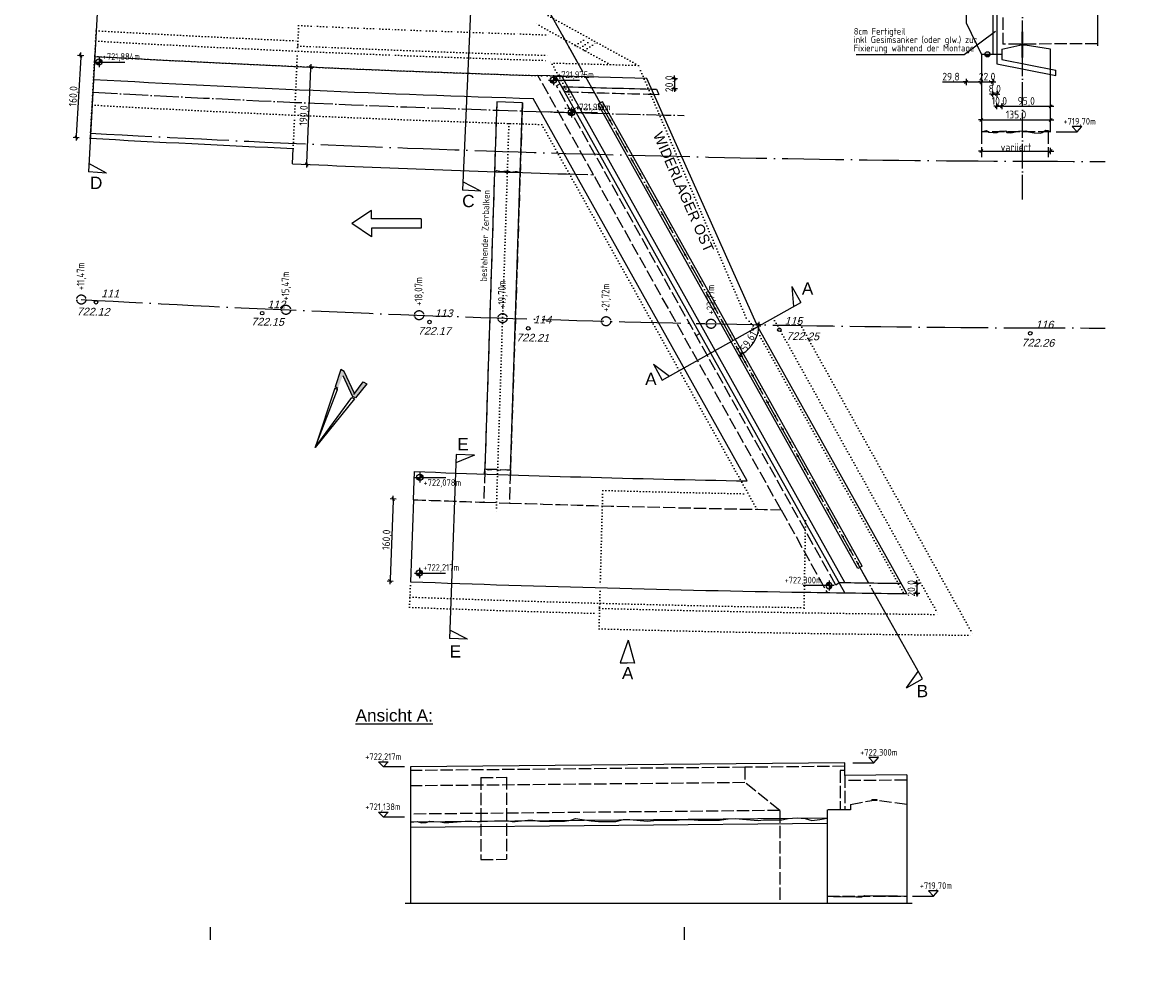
# Model space of a CAD drawing. Header units: millimetres. Extents: x -22426 to 17233, y -11107 to 42030.
# Tile 13 of 23: x 6000 to 8161, y -2439 to -562. Entities that reach past the tile are written whole.
import ezdxf
from ezdxf.enums import TextEntityAlignment as Align

# ---------------------------------------------------------------- set-up
doc = ezdxf.new("R2010")
doc.units = ezdxf.units.MM
for name, pattern in [('ACAD_ISO02W100', [15, 12, -3]), ('ACAD_ISO04W100', [30, 24, -3, 0, -3]), ('ACAD_ISO07W100', [3, 0, -3])]:
    doc.linetypes.add(name, pattern=pattern)
for name, color, linetype in [('B_Nat-B', 2, 'Continuous'), ('B_Nat-H', 2, 'Continuous'), ('B_Nat-V', 2, 'Continuous'), ('Bemassung', 7, 'Continuous'), ('Blattrand innen', 7, 'Continuous'), ('RAND', 23, 'Continuous'), ('Schalung', 23, 'Continuous'), ('Vermessung', 1, 'Continuous')]:
    doc.layers.add(name, color=color, linetype=linetype)
doc.styles.add('ARIAL', font='arial.ttf')
doc.styles.add('F0', font='txt')
doc.styles.add('isocp2', font='isocp2.shx')
doc.styles.add('NORM', font='arial.ttf', dxfattribs={"oblique": 15})
doc.styles.add('R0', font='txt', dxfattribs={"oblique": 15.0003})
doc.styles.add('SCHILD_FETT', font='arial.ttf')
doc.dimstyles.new('Benutzer6-50', dxfattribs={"dimtxt": 15, "dimasz": 3, "dimexe": 60, "dimexo": 80, "dimgap": 0.04, "dimtad": 1, "dimdec": 1, "dimzin": 1, "dimtxsty": 'isocp2', "dimblk": 'PFEILSPITZEN', "dimcen": 0.05, "dimse1": 1, "dimse2": 1, "dimclrd": 1, "dimclre": 1, "dimazin": 0, "dimtfac": 1, "dimtdec": 1, "dimtix": 1, "dimtmove": 1, "dimatfit": 2, "dimfxl": 1, "dimarcsym": 0})

# ---------------------------------------------------------------- blocks, each defined once
blk = doc.blocks.new('PFEILSPITZEN')
at = {"color": 0}
for p, q in [((-1, -1), (1, 1)), ((-1, 0), (2, 0)), ((0, -2), (0, 2))]:
    blk.add_line(p, q, dxfattribs=at)
blk = doc.blocks.new('*D8')
at = {"layer": 'Bemassung', "color": 1, "lineweight": -2}
blk.add_line((6113.9, -629.8), (6105.3, -783.5), dxfattribs=at)
at = {"layer": 'Defpoints', "color": 0}
for p in [(6141.4, -628.3), (6105.1, -786.5), (6132.5, -788)]:
    blk.add_point(p, dxfattribs=at)
at = {"layer": 'Bemassung', "color": 1, "lineweight": -2, "xscale": 3, "yscale": 3, "zscale": 3}
for p, rotation in [((6114, -626.8), 86.81685358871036), ((6105.1, -786.5), 266.8168535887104)]:
    blk.add_blockref('PFEILSPITZEN', p, dxfattribs=dict(at, rotation=rotation))
at = {"layer": 'Bemassung', "color": 0, "insert": (6100.9, -706.2), "char_height": 15, "attachment_point": 5, "rotation": 86.8169, "style": 'isocp2'}
blk.add_mtext('160,0', dxfattribs=at)
blk = doc.blocks.new('*D21')
at = {"color": 1, "lineweight": -2}
blk.add_arc((7369.1, -1150.4), 68.4, 301.7423, 356.3212, dxfattribs=at)
at = {"layer": 'Defpoints', "color": 0}
for p in [(7054, -587.3), (7369.1, -1150.4), (7395, -1150.9), (7420.8, -1195.2), (7680.7, -1707.3)]:
    blk.add_point(p, dxfattribs=at)
at = {"color": 1, "lineweight": -2, "xscale": 3, "yscale": 3, "zscale": 3}
for p, rotation in [((7437.5, -1151.8), 87.5780686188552), ((7402.5, -1210.1), 210.4854167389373)]:
    blk.add_blockref('PFEILSPITZEN', p, dxfattribs=dict(at, rotation=rotation))
at = {"color": 0, "insert": (7420.3, -1181.1), "char_height": 15, "attachment_point": 5, "rotation": 59.0317, "style": 'isocp2'}
blk.add_mtext('59,61°', dxfattribs=at)
blk = doc.blocks.new('*D23')
at = {"color": 1, "lineweight": -2}
blk.add_line((6723.6, -1494.5), (6717.8, -1648.4), dxfattribs=at)
at = {"layer": 'Defpoints', "color": 0}
for p in [(6763.5, -1492.9), (6717.7, -1651.4), (6757.5, -1652.8)]:
    blk.add_point(p, dxfattribs=at)
at = {"color": 1, "lineweight": -2, "xscale": 3, "yscale": 3, "zscale": 3}
for p, rotation in [((6723.7, -1491.5), 87.86729092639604), ((6717.7, -1651.4), 267.867290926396)]:
    blk.add_blockref('PFEILSPITZEN', p, dxfattribs=dict(at, rotation=rotation))
at = {"color": 0, "insert": (6712, -1571.1), "char_height": 15, "attachment_point": 5, "rotation": 87.8673, "style": 'isocp2'}
blk.add_mtext('160,0', dxfattribs=at)
blk = doc.blocks.new('*D25')
at = {"layer": 'Bemassung', "color": 1, "lineweight": -2}
blk.add_line((6555.1, -836.1, 0), (6563.2, -652.3, 0), dxfattribs=at)
at = {"layer": 'Defpoints', "color": 0}
for p in [(6535.6, -648), (6563.4, -649.3, 0), (6527.2, -837.8)]:
    blk.add_point(p, dxfattribs=at)
at = {"layer": 'Bemassung', "color": 1, "lineweight": -2, "xscale": 3, "yscale": 3, "zscale": 3}
for p, rotation in [((6563.4, -649.3, 0), 87.4534871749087), ((6554.9, -839.1, 0), 267.4534871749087)]:
    blk.add_blockref('PFEILSPITZEN', p, dxfattribs=dict(at, rotation=rotation))
at = {"layer": 'Bemassung', "color": 0, "insert": (6550.5, -743.8, 0), "char_height": 15, "attachment_point": 5, "rotation": 87.4535, "style": 'isocp2'}
blk.add_mtext('190,0', dxfattribs=at)
blk = doc.blocks.new('GDS07')
at = {"color": 0}
blk.add_circle((0, 0), 0.35, dxfattribs=at)
at = {"color": 0, "style": 'R0', "oblique": 15.0003}
blk.add_attdef('BEZ', (1, 1), '', height=2, dxfattribs=at)
at = {"color": 0, "style": 'F0'}
blk.add_attdef('HOEHE', (1, -3), '', height=2, dxfattribs=at)
at = {"color": 0, "flags": 9}
blk.add_attdef('GZ', (1, -7), '', height=2, dxfattribs=at)
blk = doc.blocks.new('hoehenkote')
h = blk.add_hatch(color=0)
h.paths.add_polyline_path([(0, 0), (-10.2, 0, 0.414214), (0, -10.2)])
h.paths.add_polyline_path([(0, 10.2), (0, 0), (10.2, 0, 0.414214)])
at = {"color": 0}
for p, q in [((-16.4, 0), (84.4, 0)), ((0, 16.4), (0, -16.4))]:
    blk.add_line(p, q, dxfattribs=at)
blk.add_circle((0, 0), 10.2, dxfattribs=at)
blk = doc.blocks.new('*D75')
at = {"color": 1, "lineweight": -2}
for p, q in [((7272.7, -668.8), (7272.7, -665.8)), ((7272.7, -671.8), (7272.7, -691.8)), ((7272.7, -694.8), (7272.7, -697.8))]:
    blk.add_line(p, q, dxfattribs=at)
at = {"layer": 'Defpoints', "color": 0}
for p in [(7218.7, -671.8), (7218.2, -691.8), (7272.7, -691.8)]:
    blk.add_point(p, dxfattribs=at)
at = {"color": 1, "lineweight": -2, "xscale": 3, "yscale": 3, "zscale": 3}
for p, rotation in [((7272.7, -671.8), 270), ((7272.7, -691.8), 90)]:
    blk.add_blockref('PFEILSPITZEN', p, dxfattribs=dict(at, rotation=rotation))
at = {"color": 0, "insert": (7264.1, -681.8), "char_height": 15, "attachment_point": 5, "rotation": 90, "style": 'isocp2'}
blk.add_mtext('20,0', dxfattribs=at)
blk = doc.blocks.new('*D76')
at = {"color": 1, "lineweight": -2}
for p, q in [((7745.3, -1652.9), (7745.3, -1649.9)), ((7745.3, -1655.9), (7745.3, -1675.9)), ((7745.3, -1678.9), (7745.3, -1681.9))]:
    blk.add_line(p, q, dxfattribs=at)
at = {"layer": 'Defpoints', "color": 0}
for p in [(7715, -1655.9), (7714.7, -1675.9), (7745.3, -1675.9)]:
    blk.add_point(p, dxfattribs=at)
at = {"color": 1, "lineweight": -2, "xscale": 3, "yscale": 3, "zscale": 3}
for p, rotation in [((7745.3, -1655.9), 270), ((7745.3, -1675.9), 90)]:
    blk.add_blockref('PFEILSPITZEN', p, dxfattribs=dict(at, rotation=rotation))
at = {"color": 0, "insert": (7736.6, -1665.9), "char_height": 15, "attachment_point": 5, "rotation": 90, "style": 'isocp2'}
blk.add_mtext('20,0', dxfattribs=at)
blk = doc.blocks.new('*D77')
at = {"color": 1, "lineweight": -2}
for p, q in [((7868.7, -678.3), (7865.7, -678.3)), ((7871.7, -678.3), (7893.7, -678.3)), ((7896.7, -678.3), (7899.7, -678.3))]:
    blk.add_line(p, q, dxfattribs=at)
at = {"layer": 'Defpoints', "color": 0}
for p in [(7871.7, -624.5), (7893.7, -624.5), (7893.7, -678.3)]:
    blk.add_point(p, dxfattribs=at)
at = {"color": 1, "lineweight": -2, "xscale": 3, "yscale": 3, "zscale": 3}
blk.add_blockref('PFEILSPITZEN', (7871.7, -678.3), dxfattribs=at)
at = {"color": 1, "lineweight": -2, "xscale": 3, "yscale": 3, "zscale": 3, "rotation": 180}
blk.add_blockref('PFEILSPITZEN', (7893.7, -678.3), dxfattribs=at)
at = {"color": 0, "insert": (7882.7, -669.6), "char_height": 15, "attachment_point": 5, "style": 'isocp2'}
blk.add_mtext('22,0', dxfattribs=at)
blk = doc.blocks.new('*D78')
at = {"color": 1, "lineweight": -2}
for p, q in [((7890.7, -701.8), (7887.7, -701.8)), ((7893.7, -701.8), (7901.7, -701.8)), ((7904.7, -701.8), (7907.7, -701.8))]:
    blk.add_line(p, q, dxfattribs=at)
at = {"layer": 'Defpoints', "color": 0}
for p in [(7893.7, -624.5), (7901.7, -624.5), (7901.7, -701.8)]:
    blk.add_point(p, dxfattribs=at)
at = {"color": 1, "lineweight": -2, "xscale": 3, "yscale": 3, "zscale": 3}
blk.add_blockref('PFEILSPITZEN', (7893.7, -701.8), dxfattribs=at)
at = {"color": 1, "lineweight": -2, "xscale": 3, "yscale": 3, "zscale": 3, "rotation": 180}
blk.add_blockref('PFEILSPITZEN', (7901.7, -701.8), dxfattribs=at)
at = {"color": 0, "insert": (7897.7, -693.1), "char_height": 15, "attachment_point": 5, "style": 'isocp2'}
blk.add_mtext('8,0', dxfattribs=at)
blk = doc.blocks.new('*D79')
at = {"color": 1, "lineweight": -2}
for p, q in [((7898.7, -725.6), (7895.7, -725.6)), ((7901.7, -725.6), (7911.7, -725.6)), ((7914.7, -725.6), (7917.7, -725.6))]:
    blk.add_line(p, q, dxfattribs=at)
at = {"layer": 'Defpoints', "color": 0}
for p in [(7901.7, -624.5), (7911.7, -624.5), (7911.7, -725.6)]:
    blk.add_point(p, dxfattribs=at)
at = {"color": 1, "lineweight": -2, "xscale": 3, "yscale": 3, "zscale": 3}
blk.add_blockref('PFEILSPITZEN', (7901.7, -725.6), dxfattribs=at)
at = {"color": 1, "lineweight": -2, "xscale": 3, "yscale": 3, "zscale": 3, "rotation": 180}
blk.add_blockref('PFEILSPITZEN', (7911.7, -725.6), dxfattribs=at)
at = {"color": 0, "insert": (7906.7, -717), "char_height": 15, "attachment_point": 5, "style": 'isocp2'}
blk.add_mtext('10,0', dxfattribs=at)
blk = doc.blocks.new('*D80')
at = {"color": 1, "lineweight": -2}
blk.add_line((7914.7, -725.6), (8003.7, -725.6), dxfattribs=at)
at = {"layer": 'Defpoints', "color": 0}
for p in [(7911.7, -619.5), (8006.7, -614.2), (8006.7, -725.6)]:
    blk.add_point(p, dxfattribs=at)
at = {"color": 1, "lineweight": -2, "xscale": 3, "yscale": 3, "zscale": 3, "rotation": 180}
blk.add_blockref('PFEILSPITZEN', (7911.7, -725.6), dxfattribs=at)
at = {"color": 1, "lineweight": -2, "xscale": 3, "yscale": 3, "zscale": 3}
blk.add_blockref('PFEILSPITZEN', (8006.7, -725.6), dxfattribs=at)
at = {"color": 0, "insert": (7959.2, -717), "char_height": 15, "attachment_point": 5, "style": 'isocp2'}
blk.add_mtext('95,0', dxfattribs=at)
blk = doc.blocks.new('*D81')
at = {"color": 1, "lineweight": -2}
blk.add_line((7874.7, -752.2), (8003.7, -752.2), dxfattribs=at)
at = {"layer": 'Defpoints', "color": 0}
for p in [(7871.7, -624.5), (8006.7, -614.2), (8006.7, -752.2)]:
    blk.add_point(p, dxfattribs=at)
at = {"color": 1, "lineweight": -2, "xscale": 3, "yscale": 3, "zscale": 3, "rotation": 180}
blk.add_blockref('PFEILSPITZEN', (7871.7, -752.2), dxfattribs=at)
at = {"color": 1, "lineweight": -2, "xscale": 3, "yscale": 3, "zscale": 3}
blk.add_blockref('PFEILSPITZEN', (8006.7, -752.2), dxfattribs=at)
at = {"color": 0, "insert": (7939.2, -743.6), "char_height": 15, "attachment_point": 5, "style": 'isocp2'}
blk.add_mtext('135,0', dxfattribs=at)
blk = doc.blocks.new('*D82')
at = {"color": 1, "lineweight": -2}
for p, q in [((7795.9, -678.3), (7841.9, -678.3)), ((7844.9, -678.3), (7868.7, -678.3))]:
    blk.add_line(p, q, dxfattribs=at)
at = {"layer": 'Defpoints', "color": 0}
for p in [(7841.9, -562.6), (7871.7, -624.5), (7871.7, -678.3)]:
    blk.add_point(p, dxfattribs=at)
at = {"color": 1, "lineweight": -2, "xscale": 3, "yscale": 3, "zscale": 3, "rotation": 180}
blk.add_blockref('PFEILSPITZEN', (7841.9, -678.3), dxfattribs=at)
at = {"color": 1, "lineweight": -2, "xscale": 3, "yscale": 3, "zscale": 3}
blk.add_blockref('PFEILSPITZEN', (7871.7, -678.3), dxfattribs=at)
at = {"color": 0, "insert": (7812.3, -669.6), "char_height": 15, "attachment_point": 5, "style": 'isocp2'}
blk.add_mtext('29,8', dxfattribs=at)
blk = doc.blocks.new('*D89')
at = {"color": 1, "lineweight": -2}
blk.add_line((7874.7, -813), (8003.7, -813), dxfattribs=at)
at = {"layer": 'Defpoints', "color": 0}
for p in [(7871.7, -775.2), (8006.7, -775.2), (8006.7, -813)]:
    blk.add_point(p, dxfattribs=at)
at = {"color": 1, "lineweight": -2, "xscale": 3, "yscale": 3, "zscale": 3, "rotation": 180}
blk.add_blockref('PFEILSPITZEN', (7871.7, -813), dxfattribs=at)
at = {"color": 1, "lineweight": -2, "xscale": 3, "yscale": 3, "zscale": 3}
blk.add_blockref('PFEILSPITZEN', (8006.7, -813), dxfattribs=at)
at = {"color": 0, "insert": (7939.2, -805.5), "char_height": 15, "attachment_point": 5, "style": 'isocp2'}
blk.add_mtext('variiert', dxfattribs=at)
blk = doc.blocks.new('*D163')
at = {"color": 1, "lineweight": -2}
blk.add_arc((7956.1, 25382.7), 35080.9, 266.81781, 268.25652, dxfattribs=at)
at = {"layer": 'Defpoints', "color": 0}
for p in [(7956.1, 25382.7), (6300.9, -9659.2), (6003.8, -9677.7), (6890.7, -9715.9)]:
    blk.add_point(p, dxfattribs=at)
at = {"color": 1, "lineweight": -2, "xscale": 3, "yscale": 3, "zscale": 3}
for p, rotation in [((6005.7, -9644), 176.8153597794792), ((6891.7, -9682.1), 358.2589692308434)]:
    blk.add_blockref('PFEILSPITZEN', p, dxfattribs=dict(at, rotation=rotation))
at = {"color": 0, "insert": (6448.9, -9658.3), "char_height": 15, "attachment_point": 5, "rotation": 357.5372, "style": 'isocp2'}
blk.add_mtext('887', dxfattribs=at)
blk = doc.blocks.new('*D164')
at = {"color": 1, "lineweight": -2}
blk.add_arc((7969.7, 25518.6), 35217.2, 268.25089, 270.96845, dxfattribs=at)
at = {"layer": 'Defpoints', "color": 0}
for p in [(7969.7, 25518.6), (7450.4, -9694.8), (6890.7, -9715.9), (8568.5, -9727.3)]:
    blk.add_point(p, dxfattribs=at)
at = {"color": 1, "lineweight": -2, "xscale": 3, "yscale": 3, "zscale": 3}
for p, rotation in [((6891.8, -9682.1), 178.2484475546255), ((8567.9, -9693.5), 0.9708876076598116)]:
    blk.add_blockref('PFEILSPITZEN', p, dxfattribs=dict(at, rotation=rotation))
at = {"color": 0, "insert": (7729.8, -9690.2), "char_height": 15, "attachment_point": 5, "rotation": 359.6097, "style": 'isocp2'}
blk.add_mtext('1677', dxfattribs=at)
blk = doc.blocks.new('*D165')
at = {"color": 1, "lineweight": -2}
blk.add_arc((7974.8, 25762.5), 35461, 270.96348, 271.92891, dxfattribs=at)
at = {"layer": 'Defpoints', "color": 0}
for p in [(7974.8, 25762.5), (8769.2, -9689.6), (9172.5, -9712.3), (8568.6, -9727.5)]:
    blk.add_point(p, dxfattribs=at)
at = {"color": 1, "lineweight": -2, "xscale": 3, "yscale": 3, "zscale": 3}
for p, rotation in [((9171.4, -9678.3), 1.931334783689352), ((8568, -9693.5), 180.9610548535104)]:
    blk.add_blockref('PFEILSPITZEN', p, dxfattribs=dict(at, rotation=rotation))
at = {"color": 0, "insert": (8869.5, -9679.6), "char_height": 15, "attachment_point": 5, "rotation": 1.4462, "style": 'isocp2'}
blk.add_mtext('604', dxfattribs=at)
blk = doc.blocks.new('*D166')
at = {"color": 1, "lineweight": -2}
blk.add_arc((7974.7, 25759.5), 36591.9, 267.87599, 269.23763, dxfattribs=at)
at = {"layer": 'Defpoints', "color": 0}
for p in [(7974.7, 25759.5), (6617, -10767.2), (7491.3, -10789.3), (6907.2, -10816.9)]:
    blk.add_point(p, dxfattribs=at)
at = {"color": 1, "lineweight": -2, "xscale": 3, "yscale": 3, "zscale": 3}
for p, rotation in [((6615.5, -10807.2), 177.8736435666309), ((7490.8, -10829.3), 359.2399744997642)]:
    blk.add_blockref('PFEILSPITZEN', p, dxfattribs=dict(at, rotation=rotation))
at = {"color": 0, "insert": (7053.3, -10813.3), "char_height": 15, "attachment_point": 5, "rotation": 358.5568, "style": 'isocp2'}
blk.add_mtext('874', dxfattribs=at)
blk = doc.blocks.new('*D167')
at = {"color": 1, "lineweight": -2}
blk.add_arc((7965.1, 26831.2), 37663.4, 269.28303, 271.75403, dxfattribs=at)
at = {"layer": 'Defpoints', "color": 0}
for p in [(7965.1, 26831.2), (9119.7, -10774.5), (7491.3, -10789.3), (8034.2, -10832.2)]:
    blk.add_point(p, dxfattribs=at)
at = {"color": 1, "lineweight": -2, "xscale": 3, "yscale": 3, "zscale": 3}
for p, rotation in [((7490.8, -10829.3), 179.2807530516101), ((9120.9, -10814.5), 1.756311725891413)]:
    blk.add_blockref('PFEILSPITZEN', p, dxfattribs=dict(at, rotation=rotation))
at = {"color": 0, "insert": (8305.9, -10823.2), "char_height": 15, "attachment_point": 5, "rotation": 0.5185, "style": 'isocp2'}
blk.add_mtext('1628', dxfattribs=at)
blk = doc.blocks.new('*D168')
at = {"color": 1, "lineweight": -2}
blk.add_arc((7974.8, 25762.5), 36595, 271.79956, 272.86358, dxfattribs=at)
at = {"layer": 'Defpoints', "color": 0}
for p in [(7974.8, 25762.5), (9804, -10746.7), (9119.7, -10774.5), (9349.4, -10806.6)]:
    blk.add_point(p, dxfattribs=at)
at = {"color": 1, "lineweight": -2, "xscale": 3, "yscale": 3, "zscale": 3}
for p, rotation in [((9806, -10786.6), 2.865924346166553), ((9121, -10814.5), 181.7972092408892)]:
    blk.add_blockref('PFEILSPITZEN', p, dxfattribs=dict(at, rotation=rotation))
at = {"color": 0, "insert": (9463.2, -10794.6), "char_height": 15, "attachment_point": 5, "rotation": 2.3316, "style": 'isocp2'}
blk.add_mtext('684', dxfattribs=at)

msp = doc.modelspace()

# ---------------------------------------------------------------- hatches: boundary and pattern name
for color, points in [(256, [(7888.54, -624.45), (7878.3, -624.45, 1)]), (0, [(6648.43, -1286.09), (6628.32, -1243.04), (6621.4, -1239.28), (6610.39, -1272.84), (6615.78, -1275.78), (6625.44, -1250.56), (6644.54, -1291.42), (6649.93, -1294.36), (6672.13, -1266.88), (6665.21, -1263.12)])]:
    msp.add_hatch(color=color).paths.add_polyline_path(points)

# ---------------------------------------------------------------- linework, layer by layer
at = {"color": 1, "linetype": 'ACAD_ISO04W100', "ltscale": 2}
for p, q in [((7951.7, -907.21), (7951.7, -376.9)), ((7680.68, -1707.28), (7053.98, -587.25))]:
    msp.add_line(p, q, dxfattribs=at)
at = {"color": 1}
for p, q in [((8098.43, -516.01), (8098.43, -607.48)), ((7570.41, -2114.16), (6757.23, -2122.12)), ((7570.41, -2124.16), (6757.23, -2132.12)), ((7560.41, -2280.32), (6747.23, -2280.32)), ((7736.22, -2280.32), (7560.41, -2280.32))]:
    msp.add_line(p, q, dxfattribs=at)
for p, q in [((7093.99, -658.76), (7018.3, -523.49)), ((6146.07, -544.29), (6128.86, -853.83)), ((6874.55, -540.92), (6859.06, -889.44)), ((7837.84, -624.72), (7899.01, -579.03)), ((7950.7, -580.34), (7950.7, -630.34)), ((7952.7, -580.34), (7950.7, -580.34)), ((7952.7, -630.34), (7952.7, -580.34)), ((7946.7, -604.35), (7956.7, -604.32)), ((7946.7, -604.35), (7946.7, -606.35)), ((7956.7, -604.32), (7956.7, -606.32)), ((7626.98, -624.72), (7837.84, -624.72)), ((7901.7, -624.45), (7871.7, -624.45)), ((7901.7, -624.45), (7901.7, -642.67)), ((7911.7, -624.45), (7911.7, -634.45)), ((7956.7, -606.32), (7946.7, -606.35)), ((7901.7, -642.67), (8016.7, -665.36)), ((7911.7, -634.45), (8016.7, -655.17)), ((7950.7, -630.34), (7952.7, -630.34)), ((8016.7, -665.36), (8016.7, -655.17)), ((7110.88, -688.95), (7127.94, -719.44)), ((7227.79, -692.06), (7237.78, -692.3)), ((7232.31, -702.17), (7242.3, -702.42)), ((7237.78, -692.3), (7242.3, -702.42)), ((7132.31, -717), (7123.58, -721.88)), ((7630.25, -1627.4), (7123.58, -721.88)), ((7638.98, -1622.51), (7132.31, -717)), ((8017.34, -775.24), (8058.31, -775.24)), ((8058.31, -775.24), (8048.75, -765.12)), ((8067.87, -765.12), (8048.75, -765.12)), ((8058.31, -775.24), (8067.87, -765.12)), ((6164.52, -855.81), (6129.77, -837.46)), ((6164.52, -855.81), (6128.86, -853.83)), ((6921.55, -853.19), (6902.59, -1432.88)), ((6952.56, -1434.52), (6971.52, -854.83)), ((6894.74, -891.02), (6859.78, -873.06)), ((6894.74, -891.02), (6859.06, -889.44)), ((7501.97, -1077.21), (7519.41, -1108.38)), ((7501.97, -1077.21), (7505.1, -1116.39)), ((7248.86, -1259.76), (7519.41, -1108.38)), ((7231.42, -1228.59), (7248.86, -1259.76)), ((7231.42, -1228.59), (7263.17, -1251.76)), ((6846.73, -1404.78), (6833.36, -1763.8)), ((6882.43, -1406.11), (6846.73, -1404.78)), ((6882.43, -1406.11), (6846.12, -1421.16)), ((7638.98, -1622.51), (7630.25, -1627.4)), ((7634.61, -1624.95), (7651.52, -1655.18)), ((7756.37, -1842.55), (7680.68, -1707.28)), ((6869.06, -1765.13), (6833.97, -1747.42)), ((6869.06, -1765.13), (6833.36, -1763.8)), ((7181.98, -1767.15), (7166.77, -1810.83)), ((7181.98, -1767.15), (7194.55, -1811.66)), ((7166.77, -1810.83), (7180.66, -1811.25)), ((7194.55, -1811.66), (7180.66, -1811.25)), ((7725.2, -1859.99), (7748.36, -1828.25)), ((7725.2, -1859.99), (7756.37, -1842.55)), ((6704.55, -2014.22), (6694.99, -2004.1)), ((6694.99, -2004.1), (6714.11, -2004.1)), ((6704.55, -2014.22), (6714.11, -2004.1)), ((7620.53, -2005.92), (7661.5, -2005.92)), ((7661.5, -2005.92), (7651.94, -1995.8)), ((7671.06, -1995.8), (7651.94, -1995.8)), ((7661.5, -2005.92), (7671.06, -1995.8)), ((6745.52, -2014.22), (6704.55, -2014.22)), ((6704.55, -2112.12), (6694.99, -2102)), ((6694.99, -2102), (6714.11, -2102)), ((6704.55, -2112.12), (6714.11, -2102)), ((6745.52, -2112.12), (6704.55, -2112.12)), ((6757.23, -2112.12), (6757.23, -2280.32)), ((7570.41, -2265.92), (7570.41, -2280.32)), ((7726.22, -2265.92), (7726.22, -2280.32)), ((7736.87, -2265.92), (7777.83, -2265.92)), ((7777.83, -2265.92), (7768.27, -2255.8)), ((7787.39, -2255.8), (7768.27, -2255.8)), ((7777.83, -2265.92), (7787.39, -2255.8))]:
    msp.add_line(p, q)
at = {"color": 1, "linetype": 'ACAD_ISO07W100', "ltscale": 2}
for p, q in [((7202.2, -645.86), (7015.46, -542.93)), ((6143.07, -598.34), (6144.18, -578.37)), ((6539.19, -568.1), (6536.97, -618.05)), ((7147.67, -644.35), (7003.39, -564.83)), ((6136.12, -723.15), (6143.07, -598.34)), ((7079.82, -606.95), (7103.04, -591.2)), ((7088.57, -611.78), (7111.8, -596.03)), ((7097.33, -616.6), (7120.56, -600.86)), ((6531.41, -742.93), (6536.97, -618.05)), ((7072.7, -712.86), (7029.97, -636.49)), ((7202.2, -645.86), (7031.05, -641.12)), ((7412.55, -1138.25), (7202.2, -645.86)), ((6132.51, -788.05), (6136.12, -723.15)), ((6528.53, -807.87), (6531.41, -742.93)), ((6949.64, -759.07), (6924.8, -1518.61)), ((7433.75, -1511.72), (7013.75, -761.11)), ((7430.65, -1158.04), (7412.55, -1138.25)), ((7468.16, -1143.21), (7787.52, -1716.65)), ((7515.3, -1145.65), (7855.89, -1757.2)), ((7719, -1673.37), (7430.65, -1158.04)), ((7131.37, -1524.79), (7132.72, -1474.81)), ((7131.37, -1524.79), (7127.58, -1664.74)), ((7528.27, -1533.38), (7525.36, -1713.35)), ((6755.67, -1702.8), (6757.54, -1652.84)), ((7125.41, -1744.71), (7127.58, -1664.74))]:
    msp.add_line(p, q, dxfattribs=at)
at = {"color": 1, "linetype": 'ACAD_ISO02W100', "ltscale": 2}
for p, q in [((7913.7, -552.47), (7913.7, -604.45)), ((8098.43, -603.9), (7913.7, -604.45)), ((7114.43, -859.11), (7006.28, -665.83)), ((7035.69, -666.74), (7071.35, -667.8)), ((7064.29, -687.6), (7052.91, -667.25)), ((7049.74, -682.06), (7042.75, -685.97)), ((7587.37, -1659.3), (7042.75, -685.97)), ((6926, -717.07), (6900.47, -1497.79)), ((6975.97, -718.7), (6950.44, -1499.43)), ((8006.7, -775.24), (7871.7, -775.24)), ((7871.7, -775.24), (7871.7, -824.61)), ((8001.7, -775.24), (8001.7, -824.61)), ((7079.49, -858.12), (7114.43, -859.11)), ((7480.73, -1512.57), (7114.43, -859.11)), ((7315.06, -1172.63), (7322.04, -1168.73)), ((6902.59, -1432.88), (6952.56, -1434.52)), ((6900.47, -1497.79), (6950.44, -1499.43)), ((7480.73, -1512.57), (7570.41, -1674.05)), ((7594.35, -1655.39), (7587.37, -1659.3)), ((7410.22, -2014.75), (6757.23, -2021.14)), ((7605.07, -2012.84), (7410.22, -2014.75)), ((7410.22, -2014.75), (7410.22, -2044.75)), ((7595.91, -2020.92), (7595.91, -2097.45)), ((7605.07, -2020.92), (7595.91, -2020.92)), ((7605.07, -2030.92), (7605.07, -2097.45)), ((7410.22, -2044.75), (6757.23, -2051.14)), ((6894.8, -2034.79), (6944.8, -2034.3)), ((6894.8, -2034.79), (6894.8, -2194.79)), ((6944.8, -2034.3), (6944.8, -2194.3)), ((7478.22, -2099.08), (7410.22, -2044.75)), ((7726.22, -2039.73), (7605.07, -2040.92)), ((7616.07, -2087.45), (7657.79, -2079.35)), ((7616.07, -2087.45), (7616.07, -2097.45)), ((7657.79, -2077.35), (7667.79, -2077.32)), ((7657.79, -2077.35), (7657.79, -2079.35)), ((7667.79, -2079.32), (7657.79, -2079.35)), ((7667.79, -2077.32), (7667.79, -2079.32)), ((7726.22, -2087.17), (7667.79, -2079.32)), ((7478.22, -2099.08), (6757.23, -2106.14)), ((7478.22, -2099.08), (7478.22, -2280.32)), ((7595.91, -2097.45), (7570.41, -2097.45)), ((7570.41, -2097.45), (7570.41, -2114.16)), ((7605.07, -2097.45), (7595.91, -2097.45)), ((7616.07, -2097.45), (7605.07, -2097.45)), ((6894.8, -2194.79), (6944.8, -2194.3)), ((7570.41, -2265.92), (7726.22, -2265.92))]:
    msp.add_line(p, q, dxfattribs=at)
at = {"color": 0}
for p, q in [((6621.4, -1239.28), (6610.39, -1272.84)), ((6628.32, -1243.04), (6621.4, -1239.28)), ((6628.32, -1243.04), (6621.4, -1239.28)), ((6625.44, -1250.56), (6644.54, -1291.42)), ((6648.43, -1286.09), (6628.32, -1243.04)), ((6615.78, -1275.78), (6610.39, -1272.84)), ((6647.17, -1287.81), (6665.21, -1263.12)), ((6672.13, -1266.88), (6649.93, -1294.36)), ((6665.21, -1263.12), (6672.13, -1266.88)), ((6609.56, -1275.38), (6571.48, -1391.42)), ((6571.48, -1391.42), (6614.84, -1278.25)), ((6571.48, -1391.42), (6642.97, -1293.56)), ((6648.25, -1296.43), (6571.48, -1391.42)), ((6609.56, -1275.38), (6614.84, -1278.25)), ((6642.97, -1293.56), (6648.25, -1296.43)), ((6649.93, -1294.36), (6644.54, -1291.42))]:
    msp.add_line(p, q, dxfattribs=at)
for centre, radius in [((7883.42, -624.45), 5.12), ((7132.25, -727.13), 1), ((7146.9, -753.31), 1), ((7161.55, -779.49), 1), ((7176.19, -805.67), 1), ((7190.84, -831.85), 1), ((7205.49, -858.03), 1), ((7220.14, -884.21), 1), ((7234.79, -910.39), 1), ((7249.44, -936.57), 1), ((7264.09, -962.75), 1), ((7278.74, -988.93), 1), ((7293.38, -1015.11), 1), ((7308.03, -1041.29), 1), ((7322.68, -1067.47), 1), ((7337.33, -1093.65), 1), ((7351.98, -1119.84), 1), ((7366.63, -1146.02), 1), ((7381.28, -1172.2), 1), ((7395.93, -1198.38), 1), ((7410.58, -1224.56), 1), ((7425.22, -1250.74), 1), ((7439.87, -1276.92), 1), ((7454.52, -1303.1), 1), ((7469.17, -1329.28), 1), ((7483.82, -1355.46), 1), ((7498.47, -1381.64), 1), ((7513.12, -1407.82), 1), ((7527.77, -1434), 1), ((7542.42, -1460.18), 1), ((7557.06, -1486.36), 1), ((7571.71, -1512.54), 1), ((7586.36, -1538.72), 1), ((7601.01, -1564.9), 1), ((7615.66, -1591.08), 1), ((7630.31, -1617.26), 1)]:
    msp.add_circle(centre, radius)
at = {"color": 1, "linetype": 'ACAD_ISO04W100'}
for centre in [(6115.02, -1102.56), (6514.53, -1122.56), (6774.31, -1133.17), (6937.22, -1138.87), (7139.13, -1144.9), (7344.07, -1149.87)]:
    msp.add_circle(centre, 8.94, dxfattribs=at)
at = {"color": 1, "linetype": 'ACAD_ISO07W100', "ltscale": 2}
for centre, radius, start, end in [((8114.02, 34841.89), 35475, 266.816854, 267.453487), ((8114.02, 34841.89), 35445, 267.453487, 268.242499), ((8114.02, 34841.89), 35495, 266.816854, 268.242499), ((8114.02, 34841.89), 35495, 266.816854, 268.242499), ((8114.02, 34841.89), 35485, 267.453487, 268.242499), ((8114.02, 34841.89), 35525, 266.816854, 268.242499), ((8114.02, 34841.89), 35525, 268.242499, 268.385177), ((8114.02, 34841.89), 35620, 266.816854, 268.242499), ((8114.02, 34841.89), 35620, 266.816854, 268.242499), ((8149.36, 34778.91), 35525, 268.242499, 268.385177), ((8116.45, 34837.87), 36326, 268.448216, 268.895333), ((8116.45, 34837.87), 36546, 267.867291, 269.073517), ((8116.45, 34837.87), 36566, 267.867291, 268.448216), ((8116.45, 34837.87), 36556, 268.448216, 269.484447), ((8116.45, 34837.87), 36596, 268.448216, 269.592055)]:
    msp.add_arc(centre, radius, start, end, dxfattribs=at)
at = {"color": 1, "linetype": 'ACAD_ISO04W100', "ltscale": 2}
msp.add_arc((8114.02, 34841.89), 35595, 266.816854, 268.675736, dxfattribs=at)
at = {"color": 1, "linetype": 'ACAD_ISO02W100', "ltscale": 2}
for centre, radius, start, end in [((8114.02, 34831.89), 35545, 268.302944, 268.578592), ((8116.45, 34837.87), 36356, 267.867291, 268.083295), ((8115.76, 34805.06), 36323.19, 268.161526, 268.99826)]:
    msp.add_arc(centre, radius, start, end, dxfattribs=at)
at = {"color": 1, "linetype": 'ACAD_ISO04W100', "ltscale": 5}
for radius in [35675, 36000]:
    msp.add_arc((8114.02, 34841.89), radius, 266.816854, 269.998122, dxfattribs=at)
at = {"layer": 'Bemassung'}
for p, q in [((6681.65, -928.66), (6643.02, -954.52)), ((6681.65, -945.4), (6681.65, -928.66)), ((6778.25, -945.4), (6681.65, -945.4)), ((6778.25, -945.4), (6778.25, -963.64)), ((6681.65, -980.38), (6643.02, -954.52)), ((6778.25, -963.64), (6681.65, -963.64)), ((6681.65, -963.64), (6681.65, -980.38))]:
    msp.add_line(p, q, dxfattribs=at)
at = {"layer": 'RAND', "color": 1, "linetype": 'Continuous'}
for p, q in [((6367.39, -2351.35), (6367.39, -2326.35)), ((7292.39, -2351.35), (7292.39, -2326.35))]:
    msp.add_line(p, q, dxfattribs=at)
at = {"layer": 'Schalung'}
for p, q in [((7841.9, -532.64), (7841.9, -562.64)), ((7893.7, -547.53), (7893.7, -624.45)), ((7901.7, -547.51), (7901.7, -624.45)), ((7841.9, -562.64), (7871.7, -624.45)), ((7911.7, -624.45), (7871.7, -624.45)), ((7871.7, -624.45), (7871.7, -775.24)), ((7911.7, -614.45), (7946.7, -606.35)), ((7911.7, -614.45), (7911.7, -624.45)), ((8006.7, -614.17), (7956.7, -606.32)), ((8006.7, -775.24), (8006.7, -614.17)), ((6141.4, -628.3), (6132.51, -788.05)), ((7218.74, -671.82), (7005.96, -665.82)), ((7605.07, -1674.55), (7041.25, -666.9)), ((7605.34, -1654.56), (7064.29, -687.6)), ((7435.02, -1155.6), (7218.74, -671.82)), ((7414.23, -1456.36), (6996.93, -710.56)), ((6926, -717.07), (6921.55, -853.19)), ((6975.97, -718.7), (6926, -717.07)), ((6971.52, -854.83), (6975.97, -718.7)), ((7011.17, -736.02), (7081.1, -738.12)), ((7871.7, -775.24), (7881.6, -773.2)), ((7881.6, -773.2), (7886.34, -776.17)), ((7886.34, -776.17), (7894.64, -776.76)), ((7894.64, -776.76), (7902.55, -776.76)), ((7902.55, -776.76), (7907.49, -774.19)), ((7907.49, -774.19), (7918.36, -773.8)), ((7918.36, -773.8), (7921.52, -776.96)), ((7921.52, -776.96), (7928.83, -777.75)), ((7928.83, -777.75), (7943.85, -774.19)), ((7943.85, -774.19), (7958.28, -773.6)), ((7958.28, -773.6), (7963.42, -775.57)), ((7963.42, -775.57), (7974.88, -777.35)), ((7974.88, -777.35), (7986.93, -777.94)), ((7986.93, -777.94), (7990.29, -776.56)), ((7990.29, -776.56), (7997.21, -772.22)), ((7997.21, -772.22), (8000.96, -772.81)), ((8000.96, -772.81), (8006.7, -775.24)), ((6527.19, -837.84), (6528.53, -807.87)), ((6921.55, -853.19), (6926.29, -851.04)), ((6926.29, -851.04), (6934.47, -852.81)), ((6934.47, -852.81), (6939.88, -852.05)), ((6939.88, -852.05), (6945.92, -851.8)), ((6945.92, -851.8), (6950.83, -853.06)), ((6950.83, -853.06), (6953.47, -853.94)), ((6953.47, -853.94), (6957, -853.56)), ((6957, -853.56), (6961.66, -852.93)), ((6961.66, -852.93), (6965.05, -853.18)), ((6965.05, -853.18), (6971.52, -854.83)), ((7726.22, -1676.05), (7435.02, -1155.6)), ((6763.49, -1492.95), (6765.53, -1438.05)), ((6902.26, -1442.88), (6902.59, -1432.88)), ((6902.59, -1432.88), (6909.81, -1434.95)), ((6909.81, -1434.95), (6916.07, -1433.91)), ((6916.07, -1433.91), (6921.75, -1433.68)), ((6921.75, -1433.68), (6925.68, -1434.26)), ((6925.68, -1434.26), (6929.74, -1435.07)), ((6929.74, -1435.07), (6933.79, -1434.84)), ((6933.79, -1434.84), (6942.02, -1434.02)), ((6942.02, -1434.02), (6945.37, -1434.95)), ((6945.37, -1434.95), (6952.56, -1434.52)), ((6952.56, -1434.52), (6952.23, -1444.51)), ((6763.49, -1492.95), (6757.54, -1652.84)), ((7605.07, -2005.92), (6757.23, -2014.22)), ((7605.07, -2030.92), (7605.07, -2005.92)), ((6757.23, -2014.22), (6757.23, -2112.12)), ((7726.22, -2029.73), (7605.07, -2030.92)), ((7726.22, -2029.73), (7726.22, -2112.63)), ((6974.32, -2119.39), (6986.18, -2117.95)), ((6986.18, -2117.95), (6996.42, -2117.95)), ((6996.42, -2117.95), (7009.95, -2119.57)), ((7057.73, -2119.57), (7070.13, -2118.13)), ((7070.13, -2118.13), (7079.83, -2114.9)), ((7079.83, -2114.9), (7110.23, -2119.21)), ((7158.37, -2120.29), (7173.46, -2116.7)), ((7173.46, -2116.7), (7185.68, -2116.7)), ((7185.68, -2116.7), (7219.68, -2120.11)), ((7232.43, -2118.85), (7243.93, -2117.78)), ((7243.93, -2117.78), (7260.64, -2117.78)), ((7260.64, -2117.78), (7277.38, -2117.96)), ((7277.38, -2117.96), (7287.08, -2116.34)), ((7287.08, -2116.34), (7302.53, -2116.34)), ((7302.53, -2116.34), (7318.88, -2117.6)), ((7318.88, -2117.6), (7335.94, -2117.78)), ((7335.94, -2117.78), (7360.79, -2117.77)), ((7360.79, -2117.77), (7377.32, -2115.08)), ((7377.32, -2115.08), (7391.87, -2114.72)), ((7391.87, -2114.72), (7405.52, -2116.16)), ((7405.52, -2116.16), (7436.24, -2118.67)), ((7436.24, -2118.67), (7446.48, -2117.06)), ((7446.48, -2117.06), (7482.48, -2117.41)), ((7482.48, -2117.41), (7494.52, -2114.72)), ((7494.52, -2114.72), (7512.12, -2113.46)), ((7512.12, -2113.46), (7527.57, -2114.36)), ((7527.57, -2114.36), (7540.69, -2118.67)), ((7540.69, -2118.67), (7556.32, -2116.87)), ((7556.32, -2116.87), (7570.41, -2114.16)), ((7570.41, -2114.16), (7570.41, -2265.92)), ((7726.22, -2112.63), (7726.22, -2265.92)), ((6757.23, -2122.12), (6770.6, -2120.83)), ((6770.6, -2120.83), (6779.05, -2123.34)), ((6779.05, -2123.34), (6788.21, -2122.26)), ((6788.21, -2122.26), (6795.22, -2119.93)), ((6795.22, -2119.93), (6802.76, -2120.65)), ((6802.76, -2120.65), (6816.06, -2121.36)), ((6816.06, -2121.36), (6822.88, -2122.26)), ((6822.88, -2122.26), (6832.04, -2122.26)), ((6832.04, -2122.26), (6840.67, -2121.54)), ((6840.67, -2121.54), (6864.2, -2120.11)), ((6864.2, -2120.11), (6877.31, -2120.11)), ((6877.31, -2120.11), (6887.73, -2120.47)), ((6887.73, -2120.47), (6896, -2120.47)), ((6896, -2120.47), (6907.49, -2119.93)), ((6907.49, -2119.93), (6921.51, -2119.21)), ((6921.51, -2119.21), (6945.22, -2118.85)), ((6945.22, -2118.85), (6956.18, -2120.65)), ((6956.18, -2120.65), (6961.75, -2120.47)), ((6961.75, -2120.47), (6974.32, -2119.39)), ((7009.95, -2119.57), (7022.88, -2119.57)), ((7022.88, -2119.57), (7035.64, -2119.57)), ((7035.64, -2119.57), (7057.73, -2119.57)), ((7110.23, -2119.21), (7124.42, -2120.47)), ((7124.42, -2120.47), (7145.98, -2120.83)), ((7145.98, -2120.83), (7158.37, -2120.29)), ((7219.68, -2120.11), (7232.43, -2118.85)), ((7570.41, -2265.92), (7582.9, -2266.48)), ((7582.9, -2266.48), (7596.38, -2266.66)), ((7596.38, -2266.66), (7627.45, -2267.73)), ((7627.45, -2267.73), (7638.05, -2267.73)), ((7638.05, -2267.73), (7643.62, -2264.68)), ((7643.62, -2264.68), (7673.98, -2265.22)), ((7673.98, -2265.22), (7683.86, -2265.58)), ((7683.86, -2265.58), (7696.62, -2265.76)), ((7696.62, -2265.76), (7707.58, -2265.58)), ((7707.58, -2265.58), (7726.22, -2265.92))]:
    msp.add_line(p, q, dxfattribs=at)
at = {"layer": 'Schalung', "color": 0}
msp.add_circle((7061.31, -692.52), 5, dxfattribs=at)
at = {"layer": 'Schalung'}
for centre, radius, start, end in [((8114.02, 34841.89), 35525, 266.816854, 268.212585), ((8114.02, 34841.89), 35570, 266.816854, 268.200296), ((8114.02, 34841.89), 35545, 268.288879, 268.571303), ((8114.02, 34841.89), 35685, 266.816854, 267.453487), ((8114.02, 34841.89), 35715, 267.453487, 268.340119), ((8114.02, 34841.89), 36305, 267.87135, 268.89553), ((8116.45, 34837.87), 36516, 267.867291, 269.073517), ((8114.02, 34841.89), 36500, 269.183339, 269.373565), ((8116.45, 34837.87), 36516, 269.073517, 269.387703)]:
    msp.add_arc(centre, radius, start, end, dxfattribs=at)

# ---------------------------------------------------------------- block references
at = {"yscale": 0.6, "zscale": 0.6}
for p, xscale in [((6149.72, -639.54), 0.6), ((7036.44, -674.85), 0.6), ((7071.78, -737.84), 0.6), ((6775.66, -1449.4), 0.6), ((6774.98, -1635.96), 0.6), ((7574.38, -1660.41), -0.6)]:
    msp.add_blockref('hoehenkote', p, dxfattribs=dict(at, xscale=xscale))
at = {"layer": 'B_Nat-V'}
ref = msp.add_blockref('GDS07', (6143.76, -1108.02), dxfattribs=dict(at, xscale=9.999999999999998, yscale=10, zscale=100, rotation=359.2124049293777))
ref.add_attrib('', '111', (6153.9, -1098.16), dxfattribs={"layer": 'B_Nat-B', "height": 15, "rotation": 359.21241, "style": 'NORM', "oblique": 15})
ref.add_attrib('Hoehe', '722.12', (6106.15, -1133.26), dxfattribs={"layer": 'B_Nat-H', "height": 15, "rotation": 359.21241, "style": 'NORM', "oblique": 15})
ref = msp.add_blockref('GDS07', (6468, -1129.19), dxfattribs=dict(at, xscale=9.999999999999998, yscale=10, zscale=100, rotation=359.2124049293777))
ref.add_attrib('', '112', (6478.14, -1119.32), dxfattribs={"layer": 'B_Nat-B', "height": 15, "rotation": 359.21241, "style": 'NORM', "oblique": 15})
ref.add_attrib('Hoehe', '722.15', (6446.43, -1152.96), dxfattribs={"layer": 'B_Nat-H', "height": 15, "rotation": 359.21241, "style": 'NORM', "oblique": 15})
ref = msp.add_blockref('GDS07', (6794.54, -1146.3), dxfattribs=dict(at, xscale=9.999999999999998, yscale=10, zscale=100, rotation=359.2124049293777))
ref.add_attrib('', '113', (6804.68, -1136.44), dxfattribs={"layer": 'B_Nat-B', "height": 15, "rotation": 359.21241, "style": 'NORM', "oblique": 15})
ref.add_attrib('Hoehe', '722.17', (6772, -1170.76), dxfattribs={"layer": 'B_Nat-H', "height": 15, "rotation": 359.21241, "style": 'NORM', "oblique": 15})
ref = msp.add_blockref('GDS07', (6987.28, -1158.74), dxfattribs=dict(at, xscale=9.999999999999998, yscale=10, zscale=100, rotation=359.2124049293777))
ref.add_attrib('', '114', (6997.41, -1148.88), dxfattribs={"layer": 'B_Nat-B', "height": 15, "rotation": 359.21241, "style": 'NORM', "oblique": 15})
ref.add_attrib('Hoehe', '722.21', (6963.76, -1184), dxfattribs={"layer": 'B_Nat-H', "height": 15, "rotation": 359.21241, "style": 'NORM', "oblique": 15})
ref = msp.add_blockref('GDS07', (7477.26, -1161.35), dxfattribs=dict(at, xscale=9.999999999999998, yscale=10, zscale=100, rotation=359.2124049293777))
ref.add_attrib('', '115', (7487.39, -1151.48), dxfattribs={"layer": 'B_Nat-B', "height": 15, "rotation": 359.21241, "style": 'NORM', "oblique": 15})
ref.add_attrib('Hoehe', '722.25', (7490.79, -1181.24), dxfattribs={"layer": 'B_Nat-H', "height": 15, "rotation": 359.21241, "style": 'NORM', "oblique": 15})
ref = msp.add_blockref('GDS07', (7966.96, -1168.43), dxfattribs=dict(at, xscale=9.999999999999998, yscale=10, zscale=100, rotation=359.2124049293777))
ref.add_attrib('', '116', (7977.1, -1158.57), dxfattribs={"layer": 'B_Nat-B', "height": 15, "rotation": 359.21241, "style": 'NORM', "oblique": 15})
ref.add_attrib('Hoehe', '722.26', (7949.8, -1193.88), dxfattribs={"layer": 'B_Nat-H', "height": 15, "rotation": 359.21241, "style": 'NORM', "oblique": 15})

# ---------------------------------------------------------------- texts
at = {"color": 1, "linetype": 'ACAD_ISO07W100', "ltscale": 2, "style": 'isocp2', "width": 0.9}
for s, p in [('+11,47m', (6125.82, -1084.32)), ('+15,47m', (6525.32, -1104.31)), ('+18,07m', (6785.11, -1114.93)), ('+19,70m', (6948.01, -1120.62)), ('+21,72m', (7149.92, -1126.66)), ('+23,77m', (7354.86, -1131.63))]:
    msp.add_text(s, height=15, rotation=90, dxfattribs=at).set_placement(p, align=Align.BOTTOM_LEFT)
at = {"layer": 'Bemassung', "style": 'isocp2', "width": 0.9}
for s, p in [('8cm Fertigteil', (7622.57, -589.77)), ('inkl Gesimsanker (oder glw.) zur', (7622.57, -606.14)), ('Fixierung während der Montage', (7622.57, -622.51)), ('+721,884m', (6156.89, -639.05)), ('+721,975m', (7043.62, -674.37)), ('+721,961m', (7078.95, -737.35)), ('+719,70m', (8031.78, -765.29)), ('+722,078m', (6782.84, -1469.95)), ('+722,217m', (6782.16, -1635.48)), ('+722,300m', (7487.28, -1660.21)), ('+722,217m', (6669.19, -2004.27)), ('+722,300m', (7634.97, -1995.97)), ('+721,138m', (6669.19, -2102.17)), ('+719,70m', (7751.31, -2255.97))]:
    msp.add_text(s, height=13, dxfattribs=at).set_placement(p, align=Align.BOTTOM_LEFT)
msp.add_text('bestehender Zerrbalken', height=13, rotation=88.12672, dxfattribs=at).set_placement((6910.26, -1067.67), align=Align.BOTTOM_LEFT)
at = {"layer": 'Blattrand innen', "style": 'SCHILD_FETT'}
for s, p in [('D', (6132.03, -894.17)), ('C', (6858.35, -929.59)), ('A', (7521.21, -1100.26)), ('A', (7215.42, -1276.62)), ('E', (6848.83, -1403.76)), ('E', (6834.11, -1807.91)), ('B', (7745.29, -1885.3)), ('%%UAnsicht A:', (6650.29, -1932.71))]:
    msp.add_text(s, height=24, dxfattribs=at).set_placement(p, align=Align.BOTTOM_LEFT)
msp.add_text('A', height=24, rotation=358, dxfattribs=at).set_placement((7169.71, -1849.94), align=Align.BOTTOM_LEFT)
at = {"layer": 'Vermessung', "style": 'ARIAL'}
msp.add_text('WIDERLAGER OST', height=20, rotation=293.72103, dxfattribs=at).set_placement((7230.24, -781.08))

# ---------------------------------------------------------------- dimensions: what is measured, and where the dimension line sits
for base, center, p1, p2, text, picture, middle in [((8034.24, -10832.19), (7965.1, 26831.19), (7491.32, -10789.28), (9119.7, -10774.54), '1628', '*D167', (8305.88, -10823.17)), ((6907.19, -10816.89), (7974.66, 25759.48), (6616.96, -10767.25), (7491.32, -10789.28), '874', '*D166', (7053.26, -10813.32)), ((8769.17, -9689.56), (7974.76, 25762.53), (8568.61, -9727.51), (9172.5, -9712.26), '604', '*D165', (8869.54, -9679.63)), ((9349.35, -10806.65), (7974.76, 25762.53), (9119.7, -10774.54), (9803.97, -10746.68), '684', '*D168', (9463.22, -10794.64)), ((7450.41, -9694.75), (7969.7, 25518.63), (6890.73, -9715.92), (8568.51, -9727.35), '1677', '*D164', (7729.84, -9690.22)), ((6300.92, -9659.16), (7956.06, 25382.69), (6003.8, -9677.71), (6890.7, -9715.86), '887', '*D163', (6448.91, -9658.29))]:
    dim = msp.add_angular_dim_3p(base=base, center=center, p1=p1, p2=p2, text=text, dimstyle='Benutzer6-50')
    dim.commit()
    dim.dimension.update_dxf_attribs({"geometry": picture, "text_midpoint": middle})
dim = msp.add_linear_dim(base=(7871.7, -678.31), p1=(7841.9, -562.64), p2=(7871.7, -624.45), dimstyle='Benutzer6-50')
dim.commit()
dim.dimension.update_dxf_attribs({"geometry": '*D82', "text_midpoint": (7812.26, -669.64), "dimtype": 160})
dim = msp.add_angular_dim_2l(base=(7420.7679, -1195.1743), line1=((7369.081, -1150.3976), (7395.0055, -1150.9248)), line2=((7680.6765, -1707.2802), (7053.9808, -587.2512)), dimstyle='Benutzer6-50')
dim.commit()
dim.dimension.update_dxf_attribs({"geometry": '*D21', "text_midpoint": (7420.2911, -1181.1291)})
for base, p1, p2, picture, middle in [((7893.7, -678.31), (7871.7, -624.45), (7893.7, -624.45), '*D77', (7882.7, -669.64)), ((8006.7, -752.23), (7871.7, -624.45), (8006.7, -614.17), '*D81', (7939.2, -743.57)), ((7901.7, -701.77), (7893.7, -624.45), (7901.7, -624.45), '*D78', (7897.7, -693.1)), ((7911.7, -725.62), (7901.7, -624.45), (7911.7, -624.45), '*D79', (7906.7, -716.96)), ((8006.7, -725.62), (7911.7, -619.45), (8006.7, -614.17), '*D80', (7959.2, -716.96))]:
    dim = msp.add_linear_dim(base=base, p1=p1, p2=p2, dimstyle='Benutzer6-50')
    dim.commit()
    dim.dimension.update_dxf_attribs({"geometry": picture, "text_midpoint": middle})
for base, p1, p2, picture, middle in [((7272.75, -691.82), (7218.74, -671.82), (7218.24, -691.82), '*D75', (7264.08, -681.82)), ((7745.28, -1675.92), (7714.97, -1655.92), (7714.75, -1675.92), '*D76', (7736.61, -1665.92))]:
    dim = msp.add_linear_dim(base=base, p1=p1, p2=p2, angle=90, dimstyle='Benutzer6-50')
    dim.commit()
    dim.dimension.update_dxf_attribs({"geometry": picture, "text_midpoint": middle})
dim = msp.add_linear_dim(base=(8006.7, -813.04), p1=(7871.7, -775.24), p2=(8006.7, -775.24), text='variiert', dimstyle='Benutzer6-50')
dim.commit()
dim.dimension.update_dxf_attribs({"geometry": '*D89', "text_midpoint": (7939.2, -805.5)})
dim = msp.add_aligned_dim(p1=(6763.49, -1492.95), p2=(6757.54, -1652.84), distance=-39.85, dimstyle='Benutzer6-50')
dim.commit()
dim.dimension.update_dxf_attribs({"geometry": '*D23', "text_midpoint": (6712.04, -1571.09)})
at = {"layer": 'Bemassung'}
for p1, p2, distance, picture, middle in [((6141.4, -628.3), (6132.51, -788.05), -27.43, '*D8', (6100.92, -706.17)), ((6527.19, -837.84), (6535.63, -648.02), -27.77, '*D25', (6550.5, -743.78, 0))]:
    dim = msp.add_aligned_dim(p1=p1, p2=p2, distance=distance, dimstyle='Benutzer6-50', dxfattribs=at)
    dim.commit()
    dim.dimension.update_dxf_attribs({"geometry": picture, "text_midpoint": middle})

doc.saveas('drawing.dxf')
